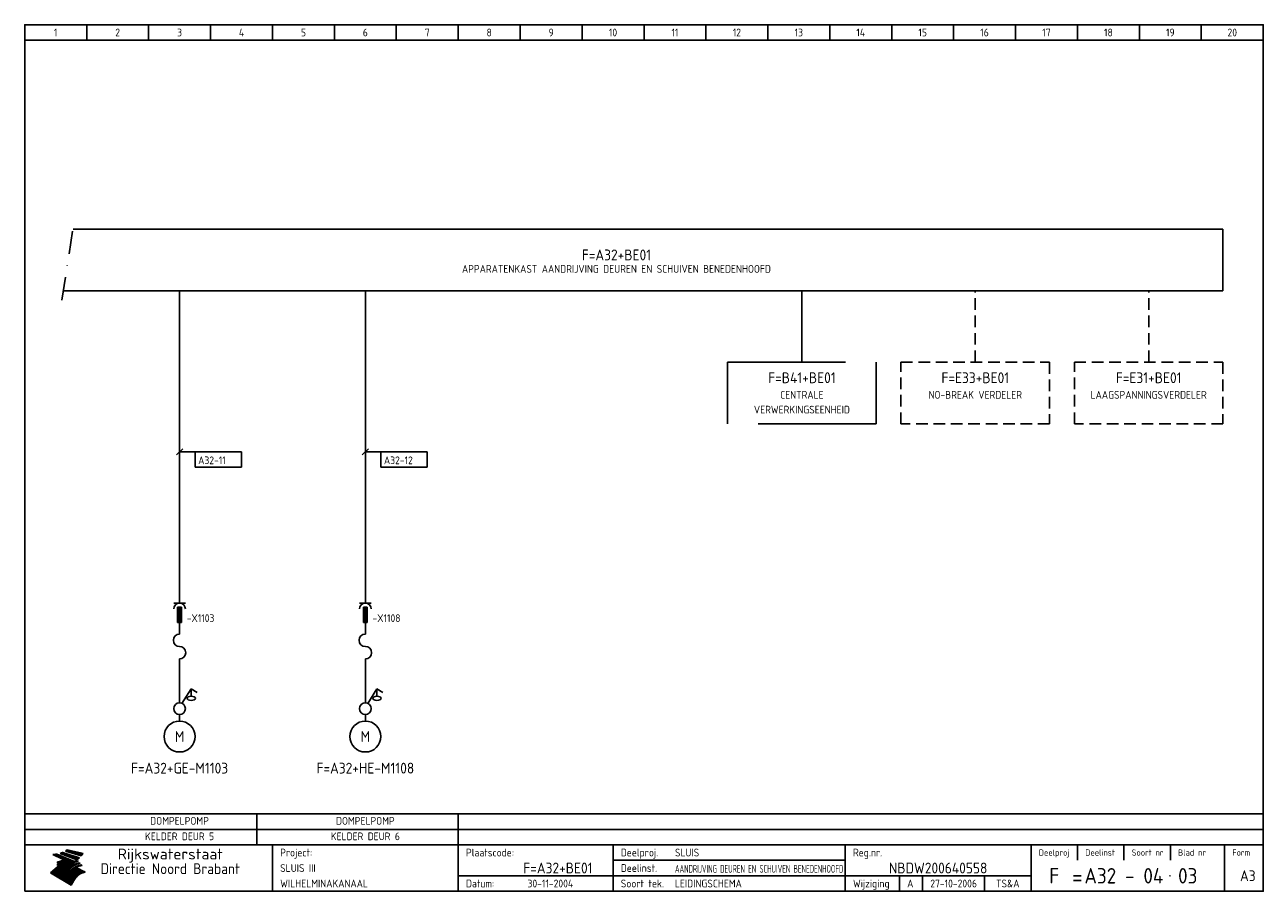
# Model space of a CAD drawing. Extents: x 10 to 410, y 10 to 290.
import ezdxf
from ezdxf.enums import TextEntityAlignment as Align

# ---------------------------------------------------------------- set-up
doc = ezdxf.new("R2010")
doc.units = 0
doc.header["$LTSCALE"] = 15
doc.header["$MEASUREMENT"] = 0
for name, pattern in [('DASHDOT', [1, 0.5, -0.25, 0, -0.25]), ('DASHED', [19.05, 12.7, -6.35]), ('HIDDEN', [0.375, 0.25, -0.125])]:
    doc.linetypes.add(name, pattern=pattern)
doc.layers.get('0').update_dxf_attribs({"linetype": 'CONTINUOUS'})
for name, color, linetype in [('0-25', 7, 'CONTINUOUS'), ('0-35', 2, 'CONTINUOUS'), ('0-50', 3, 'CONTINUOUS'), ('B-25', 7, 'CONTINUOUS'), ('B-35', 2, 'CONTINUOUS'), ('S-25', 7, 'CONTINUOUS')]:
    doc.layers.add(name, color=color, linetype=linetype)
doc.styles.add('ISO', font='iso.shx')
doc.styles.get("Standard").update_dxf_attribs({"font": 'iso.shx'})

# ---------------------------------------------------------------- blocks, each defined once
blk = doc.blocks.new('KADERA3')
at = {"layer": '0-25'}
for p, q in [((30, 285), (30, 290)), ((50, 285), (50, 290)), ((70, 285), (70, 290)), ((90, 285), (90, 290)), ((110, 285), (110, 290)), ((130, 285), (130, 290)), ((150, 285), (150, 290)), ((170, 285), (170, 290)), ((190, 285), (190, 290)), ((210, 285), (210, 290)), ((230, 285), (230, 290)), ((250, 285), (250, 290)), ((270, 285), (270, 290)), ((290, 285), (290, 290)), ((310, 285), (310, 290)), ((330, 285), (330, 290)), ((350, 285), (350, 290)), ((370, 285), (370, 290)), ((390, 285), (390, 290)), ((10, 285), (410, 285)), ((410, 35), (10, 35)), ((410, 30), (10, 30)), ((350, 25), (350, 20)), ((365, 25), (365, 20)), ((380, 25), (380, 20)), ((200, 20), (275, 20)), ((150, 15), (335, 15)), ((292.5, 15), (292.5, 10)), ((300, 15), (300, 10)), ((320, 15), (320, 10))]:
    blk.add_line(p, q, dxfattribs=at)
at = {"layer": '0-25', "color": 7}
for p, q in [((19.1, 21.89), (25.12, 19)), ((19.1, 21.89), (25.12, 19)), ((19.17, 21.86), (20.7, 21.86)), ((19.29, 21.8), (20.83, 21.8)), ((19.4, 21.75), (20.96, 21.75)), ((19.52, 21.69), (21.09, 21.69)), ((19.64, 21.63), (21.22, 21.63)), ((19.74, 21.92), (20.56, 21.92)), ((19.75, 21.58), (21.36, 21.58)), ((19.87, 21.52), (21.49, 21.52)), ((19.99, 21.47), (21.62, 21.47)), ((20.11, 21.41), (21.75, 21.41)), ((20.22, 21.35), (21.88, 21.35)), ((20.25, 21.97), (20.43, 21.97)), ((20.34, 21.3), (22.02, 21.3)), ((20.38, 21.99), (26.02, 19.59)), ((20.38, 21.99), (26.02, 19.59)), ((20.46, 21.24), (22.15, 21.24)), ((20.57, 21.18), (22.28, 21.18)), ((20.69, 21.13), (22.41, 21.13)), ((20.81, 21.07), (22.55, 21.07)), ((20.92, 21.02), (22.68, 21.02)), ((21.04, 20.96), (22.81, 20.96)), ((21.16, 20.9), (22.94, 20.9)), ((21.27, 20.85), (23.07, 20.85)), ((21.39, 20.79), (23.21, 20.79)), ((21.47, 22.25), (26.83, 20.19)), ((21.47, 22.25), (26.83, 20.19)), ((21.49, 22.25), (23.07, 22.25)), ((21.51, 20.73), (23.34, 20.73)), ((21.6, 22.2), (23.25, 22.2)), ((21.63, 20.68), (23.47, 20.68)), ((21.65, 22.31), (22.89, 22.31)), ((21.74, 20.62), (23.6, 20.62)), ((21.75, 22.14), (23.42, 22.14)), ((21.8, 22.37), (22.71, 22.37)), ((21.86, 20.57), (23.73, 20.57)), ((21.9, 22.08), (23.6, 22.08)), ((21.94, 22.42), (22.53, 22.42)), ((21.98, 20.51), (23.87, 20.51)), ((22.04, 22.03), (23.78, 22.03)), ((22.06, 22.48), (22.36, 22.48)), ((22.09, 20.45), (24, 20.45)), ((22.18, 22.53), (27.65, 20.8)), ((22.18, 22.53), (27.65, 20.8)), ((22.19, 21.97), (23.96, 21.97)), ((22.21, 20.4), (24.13, 20.4)), ((22.33, 20.34), (24.26, 20.34)), ((22.34, 21.92), (24.13, 21.92)), ((22.37, 20), (23.08, 20)), ((22.44, 20.28), (24.4, 20.28)), ((22.48, 21.86), (24.31, 21.86)), ((22.49, 20.06), (23.04, 20.06)), ((22.56, 20.23), (24.53, 20.23)), ((22.61, 20.12), (22.93, 20.12)), ((22.63, 21.8), (24.49, 21.8)), ((22.68, 20.17), (24.66, 20.17)), ((22.71, 20.17), (22.82, 20.17)), ((23.11, 20.02), (22.77, 20.2)), ((23.11, 20.02), (22.77, 20.2)), ((22.78, 21.75), (24.67, 21.75)), ((22.79, 20.12), (24.79, 20.12)), ((22.91, 20.06), (24.92, 20.06)), ((22.92, 21.69), (24.85, 21.69)), ((23.03, 20), (25.06, 20)), ((23.07, 21.63), (25.02, 21.63)), ((23.14, 22.99), (28.22, 21.46)), ((23.14, 22.99), (28.22, 21.46)), ((23.15, 22.98), (25.33, 22.98)), ((23.22, 21.58), (25.2, 21.58)), ((23.23, 23.04), (25.09, 23.04)), ((23.32, 23.1), (24.84, 23.1)), ((23.34, 22.93), (25.57, 22.93)), ((23.36, 21.52), (25.38, 21.52)), ((23.4, 23.15), (24.6, 23.15)), ((23.49, 23.21), (24.36, 23.21)), ((23.51, 21.47), (25.56, 21.47)), ((23.52, 22.87), (25.81, 22.87)), ((23.57, 23.27), (24.12, 23.27)), ((23.64, 23.32), (23.87, 23.32)), ((23.66, 21.41), (25.74, 21.41)), ((23.7, 23.36), (28.82, 22.17)), ((23.7, 23.36), (28.82, 22.17)), ((23.71, 22.82), (26.06, 22.82)), ((23.8, 21.35), (25.91, 21.35)), ((23.9, 22.76), (26.3, 22.76)), ((23.95, 21.3), (26.09, 21.3)), ((24.09, 22.7), (26.54, 22.7)), ((24.09, 21.24), (26.27, 21.24)), ((24.24, 21.18), (26.45, 21.18)), ((24.27, 22.65), (26.78, 22.65)), ((24.39, 21.13), (26.62, 21.13)), ((24.46, 22.59), (27.03, 22.59)), ((24.53, 21.07), (26.8, 21.07)), ((24.65, 22.53), (27.27, 22.53)), ((24.68, 21.02), (26.98, 21.02)), ((24.83, 20.96), (27.16, 20.96)), ((24.84, 22.48), (27.51, 22.48)), ((24.97, 20.9), (27.34, 20.9)), ((25.02, 22.42), (27.75, 22.42)), ((25.12, 20.85), (27.51, 20.85)), ((25.21, 22.37), (28, 22.37)), ((25.27, 20.79), (27.63, 20.79)), ((25.4, 22.31), (28.24, 22.31)), ((25.41, 20.73), (27.57, 20.73)), ((25.56, 20.68), (27.51, 20.68)), ((25.58, 22.25), (28.48, 22.25)), ((25.71, 20.62), (27.44, 20.62)), ((25.77, 22.2), (28.72, 22.2)), ((25.85, 20.57), (27.37, 20.57)), ((25.96, 22.14), (28.79, 22.14)), ((26, 20.51), (27.29, 20.51)), ((26.15, 22.08), (28.75, 22.08)), ((26.15, 20.45), (27.22, 20.45)), ((26.29, 20.4), (27.14, 20.4)), ((26.33, 22.03), (28.71, 22.03)), ((26.44, 20.34), (27.06, 20.34)), ((26.52, 21.97), (28.66, 21.97)), ((26.59, 20.28), (26.97, 20.28)), ((26.71, 21.92), (28.62, 21.92)), ((26.73, 20.23), (26.89, 20.23)), ((26.9, 21.86), (28.57, 21.86)), ((27.08, 21.8), (28.52, 21.8)), ((27.27, 21.75), (28.48, 21.75)), ((27.46, 21.69), (28.43, 21.69)), ((27.65, 21.63), (28.38, 21.63)), ((27.83, 21.58), (28.33, 21.58)), ((28.02, 21.52), (28.28, 21.52)), ((28.21, 21.47), (28.22, 21.47)), ((20.58, 17.88), (18.3, 16)), ((20.58, 17.88), (18.3, 16)), ((24.94, 11.97), (18.3, 16)), ((24.94, 11.97), (18.3, 16)), ((18.31, 16.01), (20.96, 16.01)), ((18.38, 16.07), (21.46, 16.07)), ((18.45, 16.12), (21.88, 16.12)), ((18.52, 16.18), (22.15, 16.18)), ((18.59, 16.23), (22.38, 16.23)), ((18.65, 16.29), (22.58, 16.29)), ((18.72, 16.35), (22.75, 16.35)), ((18.79, 16.4), (22.91, 16.4)), ((18.86, 16.46), (20.6, 16.46)), ((18.93, 16.52), (20.6, 16.52)), ((18.99, 16.57), (20.6, 16.57)), ((19.06, 16.63), (20.6, 16.63)), ((19.13, 16.68), (20.6, 16.68)), ((19.2, 16.74), (20.6, 16.74)), ((19.27, 16.8), (20.6, 16.8)), ((19.33, 16.85), (21.07, 16.85)), ((19.4, 16.91), (21.55, 16.91)), ((19.47, 16.97), (21.88, 16.97)), ((19.54, 17.02), (22.13, 17.02)), ((19.61, 17.08), (22.34, 17.08)), ((19.67, 17.13), (20.6, 17.13)), ((19.74, 17.19), (20.6, 17.19)), ((19.81, 17.25), (20.6, 17.25)), ((19.88, 17.3), (20.6, 17.3)), ((19.95, 17.36), (20.6, 17.36)), ((20.01, 17.42), (20.6, 17.42)), ((20.08, 17.47), (20.93, 17.47)), ((20.15, 17.53), (21.26, 17.53)), ((20.22, 17.58), (21.51, 17.58)), ((20.29, 17.64), (21.72, 17.64)), ((20.35, 17.7), (21.9, 17.7)), ((20.42, 17.75), (22.07, 17.75)), ((20.49, 17.81), (22.22, 17.81)), ((20.56, 17.87), (22.36, 17.87)), ((20.6, 19.11), (20.58, 19.51)), ((20.6, 19.11), (20.58, 19.51)), ((20.58, 19.5), (22.09, 19.5)), ((20.58, 19.44), (21.95, 19.44)), ((20.59, 19.38), (21.79, 19.38)), ((20.59, 19.33), (21.62, 19.33)), ((20.59, 19.27), (21.42, 19.27)), ((20.6, 19.22), (21.2, 19.22)), ((20.6, 19.16), (20.93, 19.16)), ((20.6, 19.11), (20.69, 19.12)), ((20.6, 19.11), (20.69, 19.12)), ((20.6, 18.79), (20.77, 18.81)), ((20.6, 18.79), (20.77, 18.81)), ((20.6, 18.29), (20.6, 18.79)), ((20.6, 18.29), (20.6, 18.79)), ((20.6, 18.77), (22.46, 18.77)), ((20.6, 18.71), (22.33, 18.71)), ((20.6, 18.65), (22.19, 18.65)), ((20.6, 18.6), (22.04, 18.6)), ((20.6, 18.54), (21.87, 18.54)), ((20.6, 18.48), (21.68, 18.48)), ((20.6, 18.43), (21.46, 18.43)), ((20.6, 18.37), (21.21, 18.37)), ((20.6, 18.32), (20.87, 18.32)), ((20.6, 18.29), (20.88, 18.32)), ((20.6, 18.29), (20.88, 18.32)), ((20.6, 17.88), (20.86, 17.91)), ((20.6, 17.88), (20.86, 17.91)), ((20.6, 17.43), (20.97, 17.48)), ((20.6, 17.43), (20.97, 17.48)), ((20.6, 17.43), (20.6, 17.09)), ((20.6, 17.43), (20.6, 17.09)), ((20.6, 17.09), (21.26, 17.16)), ((20.6, 17.09), (21.26, 17.16)), ((20.6, 16.8), (21.37, 16.89)), ((20.6, 16.8), (21.37, 16.89)), ((20.6, 16.8), (20.6, 16.45)), ((20.6, 16.8), (20.6, 16.45)), ((20.6, 16.45), (21.56, 16.56)), ((20.6, 16.45), (21.56, 16.56)), ((20.6, 15.97), (21.67, 16.09)), ((20.6, 15.97), (21.67, 16.09)), ((20.7, 16.46), (23.06, 16.46)), ((20.9, 19.55), (22.23, 19.55)), ((20.9, 18.82), (22.59, 18.82)), ((20.98, 17.92), (22.5, 17.92)), ((21.02, 17.13), (22.53, 17.13)), ((21.19, 19.61), (22.35, 19.61)), ((21.2, 16.52), (23.2, 16.52)), ((21.32, 18.88), (22.71, 18.88)), ((21.32, 17.98), (22.62, 17.98)), ((21.42, 19.67), (22.47, 19.67)), ((21.47, 17.19), (22.7, 17.19)), ((21.59, 18.03), (22.74, 18.03)), ((21.61, 18.93), (22.82, 18.93)), ((21.62, 19.72), (22.59, 19.72)), ((21.72, 16.57), (23.32, 16.57)), ((21.77, 17.25), (22.85, 17.25)), ((21.8, 19.78), (22.69, 19.78)), ((21.8, 18.09), (22.85, 18.09)), ((21.84, 18.99), (22.92, 18.99)), ((21.96, 19.83), (22.79, 19.83)), ((21.99, 18.15), (22.95, 18.15)), ((22.01, 17.3), (22.99, 17.3)), ((22.03, 19.05), (23.03, 19.05)), ((22.1, 16.63), (23.44, 16.63)), ((22.11, 19.89), (22.89, 19.89)), ((22.16, 18.2), (23.05, 18.2)), ((22.21, 19.1), (23.12, 19.1)), ((22.21, 17.36), (23.12, 17.36)), ((22.24, 19.95), (22.99, 19.95)), ((22.31, 18.26), (23.15, 18.26)), ((22.36, 19.16), (23.22, 19.16)), ((22.38, 16.68), (23.56, 16.68)), ((22.39, 17.42), (23.24, 17.42)), ((22.45, 18.32), (23.24, 18.32)), ((22.51, 19.22), (23.3, 19.22)), ((22.56, 17.47), (23.36, 17.47)), ((22.59, 18.37), (23.33, 18.37)), ((22.6, 16.74), (23.66, 16.74)), ((22.64, 19.27), (23.39, 19.27)), ((22.71, 18.43), (23.42, 18.43)), ((22.71, 17.53), (23.47, 17.53)), ((22.77, 19.33), (23.47, 19.33)), ((22.79, 16.8), (23.77, 16.8)), ((22.83, 18.48), (23.5, 18.48)), ((22.84, 17.58), (23.57, 17.58)), ((22.89, 19.38), (23.55, 19.38)), ((22.94, 18.54), (23.58, 18.54)), ((22.96, 16.85), (23.86, 16.85)), ((22.97, 17.64), (23.67, 17.64)), ((23, 19.44), (23.63, 19.44)), ((23.04, 18.6), (23.66, 18.6)), ((23.1, 19.5), (23.72, 19.5)), ((23.1, 17.7), (23.77, 17.7)), ((23.12, 16.91), (23.96, 16.91)), ((23.14, 18.65), (23.74, 18.65)), ((23.15, 19.95), (25.19, 19.95)), ((23.21, 19.55), (23.8, 19.55)), ((23.21, 17.75), (23.86, 17.75)), ((23.21, 16.01), (28.9, 16.01)), ((23.24, 18.71), (23.82, 18.71)), ((23.26, 19.89), (25.32, 19.89)), ((23.26, 16.97), (24.05, 16.97)), ((23.3, 19.61), (23.88, 19.61)), ((23.32, 17.81), (23.95, 17.81)), ((23.33, 18.77), (23.91, 18.77)), ((23.37, 16.07), (29.08, 16.07)), ((23.38, 19.83), (25.45, 19.83)), ((23.39, 19.67), (23.81, 19.67)), ((23.39, 17.02), (24.14, 17.02)), ((23.42, 18.82), (23.99, 18.82)), ((23.42, 17.87), (24.03, 17.87)), ((23.45, 19.7), (23.58, 19.79)), ((23.45, 19.7), (23.58, 19.79)), ((23.48, 19.72), (23.7, 19.72)), ((23.5, 19.78), (25.58, 19.78)), ((23.51, 18.88), (24.07, 18.88)), ((23.51, 16.12), (29.27, 16.12)), ((23.52, 17.92), (24.11, 17.92)), ((23.52, 17.08), (24.22, 17.08)), ((23.54, 18.9), (24.3, 19.42)), ((23.54, 18.9), (24.3, 19.42)), ((23.56, 19.78), (23.59, 19.78)), ((23.56, 19.39), (23.9, 19.62)), ((23.56, 19.39), (23.9, 19.62)), ((23.58, 19.79), (23.9, 19.62)), ((23.58, 19.79), (23.9, 19.62)), ((23.59, 18.93), (24.15, 18.93)), ((23.61, 19.72), (25.72, 19.72)), ((23.62, 17.98), (24.2, 17.98)), ((23.63, 17.13), (24.3, 17.13)), ((23.65, 18.59), (24.62, 19.25)), ((23.65, 18.59), (24.62, 19.25)), ((29.41, 16.17), (23.65, 16.17)), ((23.67, 18.99), (24.23, 18.99)), ((23.71, 18.03), (24.28, 18.03)), ((23.73, 19.67), (25.85, 19.67)), ((23.75, 19.05), (24.32, 19.05)), ((23.75, 17.19), (24.38, 17.19)), ((23.77, 16.23), (29.47, 16.23)), ((23.79, 18.09), (24.36, 18.09)), ((23.83, 19.1), (24.4, 19.1)), ((23.85, 19.61), (25.98, 19.61)), ((23.85, 17.25), (24.46, 17.25)), ((23.88, 18.15), (24.44, 18.15)), ((23.89, 16.29), (29.36, 16.29)), ((23.92, 19.16), (24.48, 19.16)), ((23.94, 18.19), (25.23, 19.07)), ((23.94, 18.19), (25.23, 19.07)), ((23.95, 17.3), (24.55, 17.3)), ((23.96, 19.55), (25.96, 19.55)), ((23.96, 18.2), (24.53, 18.2)), ((24, 19.22), (24.56, 19.22)), ((24, 16.35), (29.24, 16.35)), ((24.04, 18.26), (24.61, 18.26)), ((24.05, 17.36), (24.63, 17.36)), ((24.06, 17.88), (25.34, 18.76)), ((24.06, 17.88), (25.34, 18.76)), ((24.08, 19.5), (25.88, 19.5)), ((24.08, 19.27), (24.58, 19.27)), ((24.11, 16.4), (29.13, 16.4)), ((24.13, 18.32), (24.69, 18.32)), ((24.14, 17.42), (24.71, 17.42)), ((24.16, 19.33), (24.47, 19.33)), ((24.2, 19.44), (25.79, 19.44)), ((24.21, 18.37), (24.77, 18.37)), ((24.21, 16.46), (29.02, 16.46)), ((24.23, 17.47), (24.79, 17.47)), ((24.24, 17.48), (25.52, 18.36)), ((24.24, 17.48), (25.52, 18.36)), ((24.25, 19.38), (24.36, 19.38)), ((24.29, 18.43), (24.85, 18.43)), ((24.3, 19.42), (24.62, 19.25)), ((24.3, 19.42), (24.62, 19.25)), ((24.31, 19.38), (25.71, 19.38)), ((24.31, 17.53), (24.87, 17.53)), ((24.31, 16.52), (28.91, 16.52)), ((24.35, 17.17), (25.64, 18.05)), ((24.35, 17.17), (25.64, 18.05)), ((24.37, 18.48), (24.94, 18.48)), ((24.39, 17.58), (24.96, 17.58)), ((24.4, 16.57), (28.79, 16.57)), ((24.43, 19.33), (25.62, 19.33)), ((24.45, 18.54), (25.02, 18.54)), ((24.47, 17.64), (25.04, 17.64)), ((24.49, 16.63), (28.68, 16.63)), ((24.54, 18.6), (25.1, 18.6)), ((24.55, 19.27), (25.54, 19.27)), ((24.56, 17.7), (25.12, 17.7)), ((24.57, 16.68), (28.57, 16.68)), ((24.62, 18.65), (25.18, 18.65)), ((24.63, 16.72), (25.91, 17.6)), ((24.63, 16.72), (25.91, 17.6)), ((24.64, 17.75), (25.2, 17.75)), ((24.66, 16.74), (28.45, 16.74)), ((24.67, 19.22), (25.45, 19.22)), ((24.7, 18.71), (25.27, 18.71)), ((24.72, 17.81), (25.29, 17.81)), ((24.74, 16.8), (28.34, 16.8)), ((24.78, 19.16), (25.37, 19.16)), ((24.78, 18.77), (25.34, 18.77)), ((24.8, 17.87), (25.37, 17.87)), ((24.82, 16.85), (28.23, 16.85)), ((24.87, 18.82), (25.4, 18.82)), ((24.89, 17.92), (25.45, 17.92)), ((24.9, 19.1), (25.28, 19.1)), ((24.9, 16.91), (28.11, 16.91)), ((24.95, 18.88), (25.45, 18.88)), ((24.97, 17.98), (25.53, 17.98)), ((24.99, 16.97), (28, 16.97)), ((25.02, 19.05), (25.2, 19.05)), ((25.03, 18.93), (25.51, 18.93)), ((25.05, 18.03), (25.61, 18.03)), ((25.07, 17.02), (27.89, 17.02)), ((25.11, 18.99), (25.57, 18.99)), ((26.02, 19.59), (25.12, 19)), ((26.02, 19.59), (25.12, 19)), ((25.13, 18.09), (25.68, 18.09)), ((25.15, 17.08), (27.77, 17.08)), ((25.19, 19.05), (25.63, 19.05)), ((25.21, 18.15), (25.75, 18.15)), ((25.23, 17.13), (27.66, 17.13)), ((25.26, 19.1), (25.7, 19.1)), ((25.3, 18.2), (25.82, 18.2)), ((25.31, 17.19), (27.55, 17.19)), ((25.33, 19.16), (25.77, 19.16)), ((25.38, 18.26), (25.89, 18.26)), ((25.39, 19.22), (25.85, 19.22)), ((25.4, 17.25), (27.43, 17.25)), ((25.46, 18.32), (25.97, 18.32)), ((25.47, 19.27), (25.93, 19.27)), ((25.48, 17.3), (27.32, 17.3)), ((25.54, 19.33), (26.03, 19.33)), ((25.54, 18.37), (26.06, 18.37)), ((25.56, 17.36), (27.21, 17.36)), ((25.62, 18.43), (26.14, 18.43)), ((25.63, 19.38), (26.13, 19.38)), ((25.64, 17.42), (27.1, 17.42)), ((25.7, 18.48), (26.24, 18.48)), ((25.72, 19.44), (26.24, 19.44)), ((25.73, 17.47), (26.98, 17.47)), ((25.79, 18.54), (26.34, 18.54)), ((25.81, 17.53), (26.87, 17.53)), ((25.82, 19.5), (26.36, 19.5)), ((25.89, 18.6), (26.46, 18.6)), ((25.89, 17.58), (26.76, 17.58)), ((25.93, 19.55), (26.53, 19.55)), ((25.96, 17.64), (26.64, 17.64)), ((25.99, 18.65), (26.58, 18.65)), ((26.04, 17.7), (26.59, 17.7)), ((26.06, 19.61), (26.85, 19.61)), ((26.1, 18.71), (26.72, 18.71)), ((26.12, 17.75), (26.67, 17.75)), ((26.2, 17.81), (26.76, 17.81)), ((26.21, 19.67), (27.23, 19.67)), ((26.23, 18.77), (26.89, 18.77)), ((26.29, 17.87), (26.86, 17.87)), ((26.37, 18.82), (27.09, 18.82)), ((26.39, 17.92), (26.97, 17.92)), ((26.44, 19.72), (27.18, 19.72)), ((26.49, 17.98), (27.09, 17.98)), ((26.53, 18.88), (27.34, 18.88)), ((26.56, 17.68), (29.54, 16.2)), ((26.56, 17.68), (29.54, 16.2)), ((26.6, 18.03), (27.22, 18.03)), ((26.72, 18.09), (27.38, 18.09)), ((26.73, 18.93), (27.66, 18.93)), ((26.85, 18.15), (27.56, 18.15)), ((26.99, 18.99), (27.9, 18.99)), ((27, 18.2), (27.8, 18.2)), ((27.13, 19.78), (27.25, 19.64)), ((27.13, 19.78), (27.25, 19.64)), ((27.18, 18.26), (28.13, 18.26)), ((27.26, 19.05), (27.84, 19.05)), ((27.39, 18.32), (28.47, 18.32)), ((27.7, 18.37), (28.49, 18.37)), ((27.78, 19.1), (27.93, 18.96)), ((27.78, 19.1), (27.93, 18.96)), ((28, 18.43), (28.44, 18.43)), ((28.29, 15.83), (29.54, 16.2)), ((28.29, 15.83), (29.54, 16.2)), ((28.39, 18.48), (28.54, 18.32)), ((28.39, 18.48), (28.54, 18.32)), ((29.54, 16.2), (29.45, 16.17)), ((29.54, 16.2), (29.45, 16.17)), ((29.46, 16.18), (29.47, 16.18)), ((18.38, 15.95), (20.6, 15.95)), ((18.47, 15.9), (20.6, 15.9)), ((18.57, 15.84), (20.6, 15.84)), ((18.66, 15.78), (20.6, 15.78)), ((18.75, 15.73), (20.6, 15.73)), ((18.85, 15.67), (20.6, 15.67)), ((18.94, 15.62), (20.6, 15.62)), ((19.03, 15.56), (27.83, 15.56)), ((19.12, 15.5), (27.75, 15.5)), ((19.22, 15.45), (27.66, 15.45)), ((19.31, 15.39), (27.58, 15.39)), ((19.4, 15.33), (27.5, 15.33)), ((19.49, 15.28), (27.43, 15.28)), ((19.59, 15.22), (27.36, 15.22)), ((19.68, 15.17), (27.29, 15.17)), ((19.77, 15.11), (27.22, 15.11)), ((19.86, 15.05), (27.15, 15.05)), ((19.96, 15), (27.09, 15)), ((20.05, 14.94), (27.02, 14.94)), ((20.14, 14.88), (26.96, 14.88)), ((20.24, 14.83), (26.9, 14.83)), ((20.33, 14.77), (26.84, 14.77)), ((20.42, 14.72), (26.79, 14.72)), ((20.51, 14.66), (26.73, 14.66)), ((20.6, 15.97), (20.6, 15.58)), ((20.6, 15.97), (20.6, 15.58)), ((20.6, 15.58), (21.95, 15.73)), ((20.6, 15.58), (21.95, 15.73)), ((20.61, 14.6), (26.68, 14.6)), ((20.7, 14.55), (26.62, 14.55)), ((20.79, 14.49), (26.57, 14.49)), ((20.88, 14.43), (26.52, 14.43)), ((20.94, 15.62), (27.92, 15.62)), ((20.98, 14.38), (26.47, 14.38)), ((21.07, 14.32), (26.42, 14.32)), ((21.16, 14.27), (26.38, 14.27)), ((21.25, 14.21), (26.33, 14.21)), ((21.35, 14.15), (26.29, 14.15)), ((21.44, 14.1), (26.24, 14.1)), ((21.45, 15.67), (28.01, 15.67)), ((21.53, 14.04), (26.2, 14.04)), ((21.63, 13.98), (26.16, 13.98)), ((21.72, 13.93), (26.12, 13.93)), ((21.81, 13.87), (26.08, 13.87)), ((21.9, 13.82), (26.04, 13.82)), ((21.96, 15.73), (28.11, 15.73)), ((22, 13.76), (26, 13.76)), ((22.09, 13.7), (25.96, 13.7)), ((22.18, 13.65), (25.93, 13.65)), ((22.27, 13.59), (25.89, 13.59)), ((22.34, 15.78), (28.21, 15.78)), ((22.37, 13.53), (25.86, 13.53)), ((22.46, 13.48), (25.82, 13.48)), ((22.55, 13.42), (25.79, 13.42)), ((22.62, 15.84), (28.33, 15.84)), ((22.65, 13.37), (25.76, 13.37)), ((22.74, 13.31), (25.73, 13.31)), ((22.83, 13.25), (25.69, 13.25)), ((22.84, 15.9), (28.52, 15.9)), ((22.92, 13.2), (25.66, 13.2)), ((23.02, 13.14), (25.63, 13.14)), ((23.04, 15.95), (28.71, 15.95)), ((23.11, 13.08), (25.59, 13.08)), ((23.2, 13.03), (25.56, 13.03)), ((23.29, 12.97), (25.53, 12.97)), ((23.39, 12.92), (25.5, 12.92)), ((23.48, 12.86), (25.46, 12.86)), ((23.57, 12.8), (25.43, 12.8)), ((23.66, 12.75), (25.4, 12.75)), ((23.76, 12.69), (25.36, 12.69)), ((23.85, 12.63), (25.33, 12.63)), ((23.94, 12.58), (25.3, 12.58)), ((24.04, 12.52), (25.26, 12.52)), ((24.13, 12.47), (25.23, 12.47)), ((24.22, 12.41), (25.2, 12.41)), ((24.31, 12.35), (25.17, 12.35)), ((24.41, 12.3), (25.13, 12.3)), ((24.5, 12.24), (25.1, 12.24)), ((24.59, 12.18), (25.07, 12.18)), ((24.68, 12.13), (25.03, 12.13)), ((24.78, 12.07), (25, 12.07)), ((24.87, 12.02), (24.97, 12.02)), ((24.94, 11.97), (25.81, 13.45)), ((24.94, 11.97), (25.81, 13.45))]:
    blk.add_line(p, q, dxfattribs=at)
for centre, radius, start, end in [((19.15, 29.7), 7.8, 269.6055, 279.0886), ((19.15, 29.7), 7.8, 269.6055, 279.0886), ((19.93, 25.38), 5.91, 276.3402, 298.7463), ((19.93, 25.38), 5.91, 276.3402, 298.7463), ((19.84, 25.09), 6.03, 278.129, 302.868), ((19.84, 25.09), 6.03, 278.129, 302.868), ((19.84, 27.26), 5.27, 288.0217, 296.3084), ((19.84, 27.26), 5.27, 288.0217, 296.3084), ((20.49, 27.56), 5.28, 300.0654, 307.393), ((20.49, 27.56), 5.28, 300.0654, 307.393), ((24.11, 24.7), 5.26, 301.1147, 312.2814), ((24.11, 24.7), 5.26, 301.1147, 312.2814), ((21.95, 27.32), 8.59, 316.9248, 323.1399), ((21.95, 27.32), 8.59, 316.9248, 323.1399), ((20.21, 23.78), 5.91, 273.6149, 304.3803), ((20.21, 23.78), 5.91, 273.6149, 304.3803), ((20.35, 24.56), 5.76, 274.164, 302.5474), ((20.35, 24.56), 5.76, 274.164, 302.5474), ((20.05, 24.28), 6.02, 277.9472, 305.7139), ((20.05, 24.28), 6.02, 277.9472, 305.7139), ((20.04, 23.49), 6.09, 278.8115, 306.4242), ((20.04, 23.49), 6.09, 278.8115, 306.4242), ((20.53, 23.07), 5.96, 277.0519, 304.973), ((20.53, 23.07), 5.96, 277.0519, 304.973), ((20.72, 22.76), 5.91, 276.3402, 304.3803), ((20.72, 22.76), 5.91, 276.3402, 304.3803), ((21.06, 22.34), 5.81, 274.9043, 303.1745), ((21.06, 22.34), 5.81, 274.9043, 303.1745), ((20.82, 22.06), 6.04, 278.1111, 305.8489), ((20.82, 22.06), 6.04, 278.1111, 305.8489), ((21.3, 21.6), 5.91, 276.3402, 304.3803), ((21.3, 21.6), 5.91, 276.3402, 304.3803), ((27.05, 17.17), 2.63, 107.4286, 133.7799), ((27.05, 17.17), 2.63, 107.4286, 133.7799), ((27.45, 16.91), 2.81, 110.4143, 138.7411), ((27.45, 16.91), 2.81, 110.4143, 138.7411), ((27.57, 15.64), 3.4, 98.1566, 126.9045), ((27.57, 15.64), 3.4, 98.1566, 126.9045), ((27.91, 15.54), 3.39, 100.5835, 132.088), ((27.91, 15.54), 3.39, 100.5835, 132.088), ((28.21, 14.74), 3.67, 95.7581, 128.7216), ((28.21, 14.74), 3.67, 95.7581, 128.7216), ((27.01, 16.84), 2.93, 87.7348, 104.8316), ((27.01, 16.84), 2.93, 87.7348, 104.8316), ((27.37, 15.71), 3.93, 91.7838, 103.2817), ((27.37, 15.71), 3.93, 91.7838, 103.2817), ((28.4, 15.05), 3.21, 96.3886, 125.0052), ((28.4, 15.05), 3.21, 96.3886, 125.0052), ((27.82, 16.31), 2.8, 90.634, 105.1984), ((27.82, 16.31), 2.8, 90.634, 105.1984), ((28.19, 15.04), 3.93, 93.8342, 103.2817), ((28.19, 15.04), 3.93, 93.8342, 103.2817), ((28.58, 15.69), 2.8, 93.8141, 105.1984), ((28.58, 15.69), 2.8, 93.8141, 105.1984), ((28.95, 14.41), 3.93, 96.0135, 103.2817), ((28.95, 14.41), 3.93, 96.0135, 103.2817), ((31.24, 10.26), 6.3, 117.9568, 149.6251), ((31.24, 10.26), 6.3, 117.9568, 149.6251)]:
    blk.add_arc(centre, radius, start, end, dxfattribs=at)
at = {"layer": '0-35'}
for p, q in [((90, 25), (90, 10)), ((150, 25), (150, 10)), ((200, 25), (200, 10)), ((275, 25), (275, 10)), ((335, 25), (335, 10)), ((397.5, 25), (397.5, 10))]:
    blk.add_line(p, q, dxfattribs=at)
at = {"layer": '0-50'}
for p, q in [((10, 25), (410, 25)), ((348.75, 15), (351.25, 15)), ((348.75, 13.5), (351.25, 13.5))]:
    blk.add_line(p, q, dxfattribs=at)
blk.add_lwpolyline([(10, 10), (410, 10), (410, 290), (10, 290)], close=True, dxfattribs=at)
at = {"layer": '0-50', "const_width": 0.25}
blk.add_lwpolyline([(379.75, 15, 1), (380, 15, 1)], format="xyb", close=True, dxfattribs=at)
at = {"layer": '0-25', "style": 'ISO'}
for s, height, p in [('Project:', 2.5, (92.5, 22.5)), ('Plaatscode:', 2.5, (152.5, 22.5)), ('Deelproj.', 2.5, (202.5, 22.5)), ('Reg.nr.', 2.5, (277.5, 22.5)), ('Deelproj', 2, (337.5, 22.5)), ('Deelinst', 2, (352.5, 22.5)), ('Soort nr', 2, (367.5, 22.5)), ('Blad nr', 2, (382.5, 22.5)), ('Form', 2, (400, 22.5)), ('Deelinst.', 2.5, (202.5, 17.5)), ('Datum:', 2.5, (152.5, 12.5)), ('Soort tek.', 2.5, (202.5, 12.5)), ('Wijziging', 2.5, (277.5, 12.5))]:
    blk.add_text(s, height=height, dxfattribs=at).set_placement(p, align=Align.MIDDLE_LEFT)
for tag, p in [('STR1', (20, 287.5)), ('STR2', (40, 287.5)), ('STR3', (60, 287.5)), ('STR4', (80, 287.5)), ('STR5', (100, 287.5)), ('STR6', (120, 287.5)), ('STR7', (140, 287.5)), ('STR8', (160, 287.5)), ('STR9', (180, 287.5)), ('STR10', (200, 287.5)), ('STR11', (220, 287.5)), ('STR12', (240, 287.5)), ('STR13', (260, 287.5)), ('STR14', (280, 287.5)), ('STR15', (300, 287.5)), ('STR16', (320, 287.5)), ('STR17', (340, 287.5)), ('STR18', (360, 287.5)), ('STR19', (380, 287.5)), ('STR20', (400, 287.5)), ('W', (180, 12.5)), ('Z', (310, 12.5)), ('Y', (327.5, 12.5))]:
    blk.add_attdef(tag, text='', height=2.5, dxfattribs=at).set_placement(p, align=Align.MIDDLE)
for tag, p in [('N', (220, 22.5)), ('B', (92.5, 17.5)), ('P', (220, 17.5)), ('C', (92.5, 12.5)), ('U', (220, 12.5)), ('REV', (295, 12.5))]:
    blk.add_attdef(tag, text='', height=2.5, dxfattribs=at).set_placement(p, align=Align.MIDDLE_LEFT)
at = {"layer": '0-35', "style": 'ISO', "width": 1.00614}
blk.add_text('Rijkswaterstaat', height=3.5, dxfattribs=at).set_placement((40, 20.28), (74, 20.28), align=Align.FIT)
at = {"layer": '0-35', "color": 2, "style": 'ISO', "width": 0.948867}
blk.add_text('Directie Noord Brabant', height=3.5, dxfattribs=at).set_placement((34.5, 15.53), (79.5, 15.53), align=Align.FIT)
at = {"layer": '0-35', "style": 'ISO'}
for tag, p in [('X', (178.5, 17.5)), ('FORM', (402.5, 15))]:
    blk.add_attdef(tag, text='', height=3.5, dxfattribs=at).set_placement(p, align=Align.MIDDLE_LEFT)
blk.add_attdef('RNR', text='', height=3.5, dxfattribs=at).set_placement((305, 17.5), align=Align.MIDDLE)
at = {"layer": '0-50', "style": 'ISO'}
for tag, p in [('M', (342.5, 15)), ('O', (365, 15))]:
    blk.add_attdef(tag, text='', height=5, dxfattribs=at).set_placement(p, align=Align.MIDDLE)
blk.add_attdef('Q', text='', height=5, dxfattribs=at).set_placement((382.5, 15), align=Align.MIDDLE_LEFT)
blk = doc.blocks.new('A$C1F731E7F')
at = {"layer": 'S-25'}
for p, q in [((2, 22), (2, 27)), ((0.13, 22), (3.88, 22)), ((2.63, 20.75), (1.38, 20.75)), ((1.38, 20.75), (1.38, 15.75)), ((1.69, 15.75), (1.69, 20.75)), ((2, 15.75), (2, 20.75)), ((2, 20), (2, 16)), ((2.31, 15.75), (2.31, 20.75)), ((2.63, 15.75), (2.63, 20.75)), ((1.38, 15.75), (2.63, 15.75)), ((2, 12), (2, 15.75)), ((2, 4), (2, 0))]:
    blk.add_line(p, q, dxfattribs=at)
for centre, radius, start, end in [((2, 20.13), 1.88, 0, 180), ((2, 10), 2, 90, 270), ((2, 6), 2, 270, 90)]:
    blk.add_arc(centre, radius, start, end, dxfattribs=at)
at = {"layer": 'B-25'}
blk.add_attdef('OM1', (4.32, 1), '', height=2.5, dxfattribs=at)
blk = doc.blocks.new('0301B5')
at = {"layer": 'S-25'}
for p, q in [((15, 0), (0, 0)), ((0, 0), (0, -5)), ((15, -5), (15, 0)), ((0, -5), (15, -5))]:
    blk.add_line(p, q, dxfattribs=at)
at = {"layer": 'B-25', "style": 'ISO'}
blk.add_attdef('KA', (1, -4), '', height=2.5, dxfattribs=at)

msp = doc.modelspace()

# ---------------------------------------------------------------- linework, layer by layer
at = {"layer": 'S-25', "linetype": 'DASHDOT'}
msp.add_line((21.99, 201), (25.99, 227), dxfattribs=at)
at = {"layer": 'S-25'}
for p, q in [((396.92, 224), (25.6, 224)), ((396.92, 224), (396.92, 204)), ((22.45, 204), (396.92, 204)), ((60, 108), (60, 204)), ((120, 204), (120, 108)), ((59, 151), (61, 153)), ((60, 152), (65, 152)), ((119, 151), (121, 153)), ((120, 152), (125, 152)), ((60, 81), (60, 70.88)), ((120, 81), (120, 70.88)), ((63.75, 75.38), (63.75, 73)), ((123.75, 75.38), (123.75, 73)), ((60, 67.12), (60, 65)), ((120, 67.12), (120, 65)), ((85, 35), (85, 25)), ((150, 35), (150, 25))]:
    msp.add_line(p, q, dxfattribs=at)
at = {"layer": 'S-25', "linetype": 'DASHED', "ltscale": 0.2}
msp.add_line((261, 181), (261, 204), dxfattribs=at)
at = {"layer": 'S-25', "linetype": 'HIDDEN'}
for p, q in [((317, 181), (317, 204)), ((373, 181), (373, 204))]:
    msp.add_line(p, q, dxfattribs=at)
at = {"layer": 'S-25', "color": 0, "linetype": 'Continuous'}
for p, q in [((63.75, 75.38), (60.77, 70.71)), ((63.75, 75.38), (65.65, 74.17)), ((123.75, 75.38), (120.77, 70.71)), ((123.75, 75.38), (125.65, 74.17))]:
    msp.add_line(p, q, dxfattribs=at)
at = {"layer": 'S-25', "linetype": 'DASHED', "ltscale": 0.2}
msp.add_lwpolyline([(237, 181), (285, 181), (285, 161), (237, 161)], close=True, dxfattribs=at)
at = {"layer": 'S-25', "linetype": 'HIDDEN'}
for points in [[(293, 181), (341, 181), (341, 161), (293, 161)], [(349, 181), (397, 181), (397, 161), (349, 161)]]:
    msp.add_lwpolyline(points, close=True, dxfattribs=at)
at = {"layer": 'S-25', "color": 0, "linetype": 'Continuous'}
for centre in [(60, 69), (120, 69)]:
    msp.add_circle(centre, 1.88, dxfattribs=at)
at = {"layer": 'S-25'}
for centre in [(60, 60), (120, 60)]:
    msp.add_circle(centre, 5, dxfattribs=at)
for centre in [(63.75, 72.33), (123.75, 72.33)]:
    msp.add_ellipse(centre, major_axis=(1.35, 0), ratio=0.5, dxfattribs=at)

# ---------------------------------------------------------------- block references
for p, values in [((65, 152), {'KA': 'A32-11'}), ((125, 152), {'KA': 'A32-12'})]:
    msp.add_blockref('0301B5', p).add_auto_attribs(values)
ref = msp.add_blockref('KADERA3', (0, 0), dxfattribs=at)
ref.add_attrib('B', 'SLUIS III', dxfattribs={"layer": '0-25', "height": 2.5, "style": 'ISO'}).set_placement((92.5, 17.5), align=Align.MIDDLE_LEFT)
ref.add_attrib('C', 'WILHELMINAKANAAL', dxfattribs={"layer": '0-25', "height": 2.5, "style": 'ISO'}).set_placement((92.5, 12.5), align=Align.MIDDLE_LEFT)
ref.add_attrib('N', 'SLUIS', dxfattribs={"layer": '0-25', "height": 2.5, "style": 'ISO'}).set_placement((220, 22.5), align=Align.MIDDLE_LEFT)
ref.add_attrib('U', 'LEIDINGSCHEMA', dxfattribs={"layer": '0-25', "height": 2.5, "style": 'ISO'}).set_placement((220, 12.5), align=Align.MIDDLE_LEFT)
ref.add_attrib('M', 'F', dxfattribs={"layer": '0-50', "height": 5, "style": 'ISO'}).set_placement((342.5, 15), align=Align.MIDDLE)
ref.add_attrib('O', 'A32 - 04', dxfattribs={"layer": '0-50', "height": 5, "style": 'ISO'}).set_placement((365, 15), align=Align.MIDDLE)
ref.add_attrib('Q', '03', dxfattribs={"layer": '0-50', "height": 5, "style": 'ISO'}).set_placement((382.5, 15), align=Align.MIDDLE_LEFT)
ref.add_attrib('X', 'F=A32+BE01', dxfattribs={"layer": '0-35', "height": 3.5, "style": 'ISO'}).set_placement((171, 17.5), align=Align.MIDDLE_LEFT)
ref.add_attrib('RNR', 'NBDW200640558', dxfattribs={"layer": '0-35', "height": 3.5, "style": 'ISO'}).set_placement((305, 17.5), align=Align.MIDDLE)
ref.add_attrib('W', '30-11-2004', dxfattribs={"layer": '0-25', "height": 2.5, "style": 'ISO'}).set_placement((179.75, 12.5), align=Align.MIDDLE)
ref.add_attrib('FORM', 'A3', dxfattribs={"layer": '0-35', "height": 3.5, "style": 'ISO'}).set_placement((402.5, 15), align=Align.MIDDLE_LEFT)
ref.add_attrib('REV', 'A', dxfattribs={"layer": '0-25', "height": 2.5, "style": 'ISO'}).set_placement((295, 12.5), align=Align.MIDDLE_LEFT)
ref.add_attrib('Z', '27-10-2006', dxfattribs={"layer": '0-25', "height": 2.5, "style": 'ISO'}).set_placement((310, 12.5), align=Align.MIDDLE)
ref.add_attrib('Y', 'TS&A', dxfattribs={"layer": '0-25', "height": 2.5, "style": 'ISO'}).set_placement((327.5, 12.5), align=Align.MIDDLE)
ref.add_attrib('STR1', '1', dxfattribs={"layer": '0-25', "height": 2.5, "style": 'ISO'}).set_placement((20, 287.5), align=Align.MIDDLE)
ref.add_attrib('STR2', '2', dxfattribs={"layer": '0-25', "height": 2.5, "style": 'ISO'}).set_placement((40, 287.5), align=Align.MIDDLE)
ref.add_attrib('STR3', '3', dxfattribs={"layer": '0-25', "height": 2.5, "style": 'ISO'}).set_placement((60, 287.5), align=Align.MIDDLE)
ref.add_attrib('STR4', '4', dxfattribs={"layer": '0-25', "height": 2.5, "style": 'ISO'}).set_placement((80, 287.5), align=Align.MIDDLE)
ref.add_attrib('STR5', '5', dxfattribs={"layer": '0-25', "height": 2.5, "style": 'ISO'}).set_placement((100, 287.5), align=Align.MIDDLE)
ref.add_attrib('STR6', '6', dxfattribs={"layer": '0-25', "height": 2.5, "style": 'ISO'}).set_placement((120, 287.5), align=Align.MIDDLE)
ref.add_attrib('STR7', '7', dxfattribs={"layer": '0-25', "height": 2.5, "style": 'ISO'}).set_placement((140, 287.5), align=Align.MIDDLE)
ref.add_attrib('STR8', '8', dxfattribs={"layer": '0-25', "height": 2.5, "style": 'ISO'}).set_placement((160, 287.5), align=Align.MIDDLE)
ref.add_attrib('STR9', '9', dxfattribs={"layer": '0-25', "height": 2.5, "style": 'ISO'}).set_placement((180, 287.5), align=Align.MIDDLE)
ref.add_attrib('STR10', '10', dxfattribs={"layer": '0-25', "height": 2.5, "style": 'ISO'}).set_placement((200, 287.5), align=Align.MIDDLE)
ref.add_attrib('STR11', '11', dxfattribs={"layer": '0-25', "height": 2.5, "style": 'ISO'}).set_placement((220, 287.5), align=Align.MIDDLE)
ref.add_attrib('STR12', '12', dxfattribs={"layer": '0-25', "height": 2.5, "style": 'ISO'}).set_placement((240, 287.5), align=Align.MIDDLE)
ref.add_attrib('STR13', '13', dxfattribs={"layer": '0-25', "height": 2.5, "style": 'ISO'}).set_placement((260, 287.5), align=Align.MIDDLE)
ref.add_attrib('STR14', '14', dxfattribs={"layer": '0-25', "height": 2.5, "style": 'ISO'}).set_placement((280, 287.5), align=Align.MIDDLE)
ref.add_attrib('STR15', '15', dxfattribs={"layer": '0-25', "height": 2.5, "style": 'ISO'}).set_placement((300, 287.5), align=Align.MIDDLE)
ref.add_attrib('STR16', '16', dxfattribs={"layer": '0-25', "height": 2.5, "style": 'ISO'}).set_placement((320, 287.5), align=Align.MIDDLE)
ref.add_attrib('STR17', '17', dxfattribs={"layer": '0-25', "height": 2.5, "style": 'ISO'}).set_placement((340, 287.5), align=Align.MIDDLE)
ref.add_attrib('STR18', '18', dxfattribs={"layer": '0-25', "height": 2.5, "style": 'ISO'}).set_placement((360, 287.5), align=Align.MIDDLE)
ref.add_attrib('STR19', '19', dxfattribs={"layer": '0-25', "height": 2.5, "style": 'ISO'}).set_placement((380, 287.5), align=Align.MIDDLE)
ref.add_attrib('STR20', '20', dxfattribs={"layer": '0-25', "height": 2.5, "style": 'ISO'}).set_placement((400, 287.5), align=Align.MIDDLE)
ref = msp.add_blockref('A$C1F731E7F', (58, 81.09), dxfattribs=at)
ref.add_attrib('OM1', '-X1103', (62.32, 97), dxfattribs={"layer": 'B-25', "height": 2.5})
ref = msp.add_blockref('A$C1F731E7F', (118, 81.09), dxfattribs=at)
ref.add_attrib('OM1', '-X1108', (122.32, 97), dxfattribs={"layer": 'B-25', "height": 2.5})

# ---------------------------------------------------------------- texts
at = {"layer": 'B-25'}
for s, p in [('APPARATENKAST AANDRIJVING DEUREN EN SCHUIVEN BENEDENHOOFD', (201.1, 209.85)), ('CENTRALE', (261, 169.16)), ('NO-BREAK VERDELER', (317, 169.16)), ('LAAGSPANNINGSVERDELER', (373, 169.16)), ('VERWERKINGSEENHEID', (261, 164.38))]:
    msp.add_text(s, height=2.5, dxfattribs=at).set_placement(p, align=Align.CENTER)
for s, p in [('DOMPELPOMP', (60, 32.75)), ('DOMPELPOMP', (120, 32.75)), ('KELDER DEUR 5', (60, 27.75)), ('KELDER DEUR 6', (120, 27.75))]:
    msp.add_text(s, height=2.5, dxfattribs=at).set_placement(p, align=Align.MIDDLE)
at = {"layer": 'B-25', "style": 'ISO', "width": 0.767412}
msp.add_text('AANDRIJVING DEUREN EN SCHUIVEN BENEDENHOOFD', height=2.5, dxfattribs=at).set_placement((220, 16), (274.4, 16), align=Align.FIT)
at = {"layer": 'B-35'}
for s, p in [('F=A32+BE01', (201.1, 213.87)), ('F=B41+BE01', (261, 174.18)), ('F=E33+BE01', (317, 174.18)), ('F=E31+BE01', (373, 174.18))]:
    msp.add_text(s, height=3.5, dxfattribs=at).set_placement(p, align=Align.CENTER)
at = {"layer": 'B-35', "style": 'ISO'}
for p in [(60, 60), (120, 60)]:
    msp.add_text('M', height=3.5, dxfattribs=at).set_placement(p, align=Align.MIDDLE_CENTER)
at = {"layer": 'B-35'}
for s, p in [('F=A32+GE-M1103', (60, 49.78)), ('F=A32+HE-M1108', (120, 49.78))]:
    msp.add_text(s, height=3.5, dxfattribs=at).set_placement(p, align=Align.MIDDLE)

doc.saveas('drawing.dxf')
